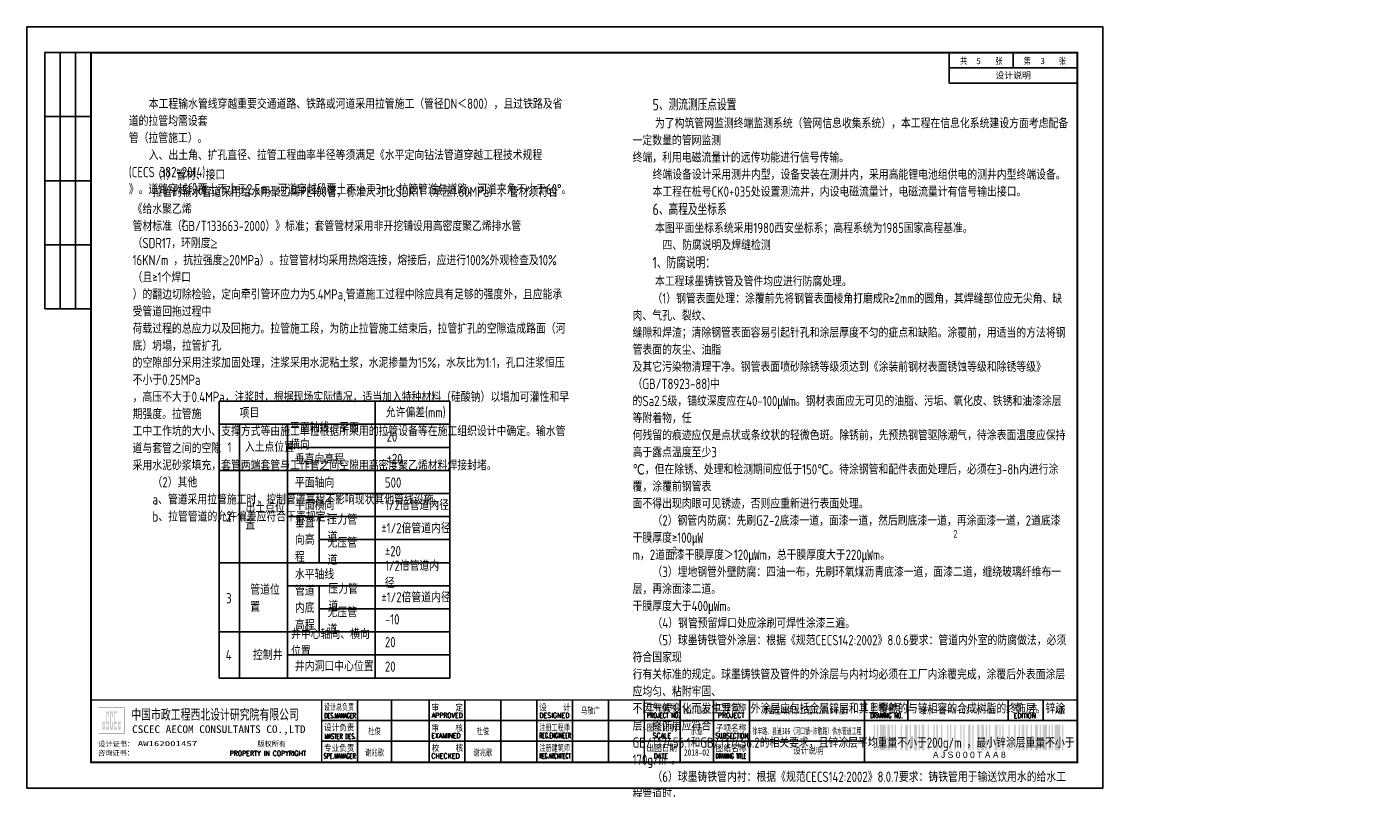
# Model space of a CAD drawing. Extents: x 1127268 to 1130781, y 3481600 to 3481905.
# Tile 3 of 5: x 1129035 to 1129560, y 3481600 to 3481897. Entities that reach past the tile are written whole.
import ezdxf
from ezdxf.enums import TextEntityAlignment as Align

# ---------------------------------------------------------------- set-up
doc = ezdxf.new("R2010")
doc.units = 0
doc.layers.get('0').update_dxf_attribs({"linetype": 'CONTINUOUS'})
doc.layers.add('GPSCOMMON', color=7, linetype='CONTINUOUS')
doc.layers.add('标注', color=7, linetype='CONTINUOUS', lineweight=25)
doc.styles.add('gpshz', font='tssdeng.shx', dxfattribs={"width": 0.8, "height": 2.5, "bigfont": 'hztxt.shx'})
doc.styles.get("Standard").update_dxf_attribs({"font": 'hztxt_e.shx', "bigfont": 'hztxt.shx'})
doc.styles.add('图签', font='txt', dxfattribs={"width": 0.66})
doc.styles.add('图签 1', font='romanc.shx', dxfattribs={"width": 0.8})
doc.styles.add('图签1', font='romanc.shx', dxfattribs={"width": 0.8})
doc.styles.add('宋体', font='txt')

# ---------------------------------------------------------------- blocks, each defined once
blk = doc.blocks.new('*U6')
at = {"linetype": 'Continuous'}
h = blk.add_hatch(color=0, dxfattribs=at)
h.paths.add_polyline_path([(30.15, 24.21), (30.15, 23.67), (29.79, 23.67), (29.79, 25.06), (30.15, 25.06), (30.15, 24.58), (30.49, 24.58), (30.49, 25.94), (29.45, 25.94), (29.45, 22.84), (30.49, 22.84), (30.49, 24.21)])
h.paths.add_polyline_path([(30.83, 24.21), (30.83, 22.84), (32.1, 22.84), (32.1, 25.94), (31.17, 25.94), (31.17, 29.16), (31.76, 29.16), (31.76, 27.64), (32.1, 27.64), (32.1, 29.98), (30.83, 29.98), (30.83, 25.06), (31.76, 25.06), (31.76, 23.67), (31.17, 23.67), (31.17, 24.21)])
h.paths.add_polyline_path([(33.25, 25.94), (33.25, 23.67), (32.78, 23.67), (32.78, 29.16), (33.25, 29.16), (33.25, 27.64), (33.59, 27.64), (33.59, 29.98), (32.44, 29.98), (32.44, 22.84), (33.59, 22.84), (33.59, 25.94)])
h.paths.add_polyline_path([(35.22, 29.98), (33.93, 29.98), (33.93, 22.84), (35.22, 22.84), (35.22, 23.67), (34.27, 23.67), (34.27, 25.06), (35.22, 25.06), (35.22, 25.94), (34.27, 25.94), (34.27, 29.16), (35.22, 29.16)])
h.paths.add_polyline_path([(36.25, 24.21), (36.25, 23.67), (35.9, 23.67), (35.9, 25.06), (36.25, 25.06), (36.25, 24.58), (36.59, 24.58), (36.59, 25.94), (35.56, 25.94), (35.56, 22.84), (36.59, 22.84), (36.59, 24.21)])
at = {"color": 0}
for p, q in [((7, 287), (7, 187)), ((25, 287), (7, 287)), ((13, 287), (13, 187)), ((19, 287), (19, 187)), ((360, 275), (360, 287)), ((385, 281), (385, 287)), ((410, 275), (410, 287)), ((360, 281), (410, 281)), ((360, 275), (410, 275)), ((25, 262), (7, 262)), ((25, 237), (7, 237)), ((25, 212), (7, 212)), ((25, 187), (7, 187)), ((129, 10.34), (129, 34.34)), ((142.36, 10.34), (142.36, 34.34)), ((157, 10.34), (157, 34.34)), ((171, 10.34), (171, 34.34)), ((185, 10.34), (185, 34.34)), ((199, 10.34), (199, 34.34)), ((213, 10.34), (213, 34.34)), ((227, 10.34), (227, 34.34)), ((255, 10.34), (255, 34.34)), ((268, 10.34), (268, 34.34)), ((282, 10.34), (282, 34.34)), ((327, 34.34), (327, 26.34)), ((343.88, 34.34), (343.88, 26.34)), ((383.01, 26.34), (383.01, 34.34)), ((396.62, 26.34), (396.62, 34.34)), ((115, 26.34), (330, 26.34)), ((327, 26.34), (410, 26.34)), ((327, 10.34), (327, 26.34)), ((115, 18.34), (327, 18.34))]:
    blk.add_line(p, q, dxfattribs=at)
blk.add_lwpolyline([(0, 0), (420, 0), (420, 297), (0, 297)], close=True, dxfattribs=at)
for points, const_width in [([(410, 10), (410, 287), (25, 287), (25, 10), (410, 10)], 0.75), ([(25, 34.34), (410, 34.34)], 0.5), ([(115, 10.34), (115, 34.34)], 0.5), ([(241, 10.34), (241, 34.34)], 0.5), ([(327, 10.34), (327, 26.34)], 0.35), ([(327, 26.34), (410, 26.34)], 0.35)]:
    blk.add_lwpolyline(points, dxfattribs=dict(at, const_width=const_width))
at = {"color": 0, "linetype": 'Continuous', "const_width": 0.107}
blk.add_lwpolyline([(28, 21.34), (38, 21.34), (38, 31.34), (28, 31.34)], close=True, dxfattribs=at)
at = {"color": 0}
for points in [[(330.54, 14.73), (330.54, 24.73), (331.09, 14.73), (331.09, 24.73)], [(331.74, 14.73), (331.74, 24.73), (332.29, 14.73), (332.29, 24.73)], [(332.94, 14.73), (332.94, 24.73), (335.14, 14.73), (335.14, 24.73)], [(335.79, 14.73), (335.79, 24.73), (336.89, 14.73), (336.89, 24.73)], [(337.54, 14.73), (337.54, 24.73), (338.09, 14.73), (338.09, 24.73)], [(338.74, 14.73), (338.74, 24.73), (339.29, 14.73), (339.29, 24.73)], [(341.04, 14.73), (341.04, 24.73), (341.59, 14.73), (341.59, 24.73)], [(342.79, 14.73), (342.79, 24.73), (343.89, 14.73), (343.89, 24.73)], [(344.54, 14.73), (344.54, 24.73), (345.09, 14.73), (345.09, 24.73)], [(346.29, 14.73), (346.29, 24.73), (347.39, 14.73), (347.39, 24.73)], [(348.04, 14.73), (348.04, 24.73), (348.59, 14.73), (348.59, 24.73)], [(349.24, 14.73), (349.24, 24.73), (350.34, 14.73), (350.34, 24.73)], [(351.54, 14.73), (351.54, 24.73), (352.09, 14.73), (352.09, 24.73)], [(353.84, 14.73), (353.84, 24.73), (354.39, 14.73), (354.39, 24.73)], [(355.04, 14.73), (355.04, 24.73), (355.59, 14.73), (355.59, 24.73)], [(356.79, 14.73), (356.79, 24.73), (357.34, 14.73), (357.34, 24.73)], [(359.09, 14.73), (359.09, 24.73), (359.64, 14.73), (359.64, 24.73)], [(360.29, 14.73), (360.29, 24.73), (360.84, 14.73), (360.84, 24.73)], [(362.04, 14.73), (362.04, 24.73), (362.59, 14.73), (362.59, 24.73)], [(364.34, 14.73), (364.34, 24.73), (364.89, 14.73), (364.89, 24.73)], [(365.54, 14.73), (365.54, 24.73), (366.09, 14.73), (366.09, 24.73)], [(367.29, 14.73), (367.29, 24.73), (368.39, 14.73), (368.39, 24.73)], [(369.04, 14.73), (369.04, 24.73), (369.59, 14.73), (369.59, 24.73)], [(370.79, 14.73), (370.79, 24.73), (371.89, 14.73), (371.89, 24.73)], [(372.54, 14.73), (372.54, 24.73), (373.64, 14.73), (373.64, 24.73)], [(374.29, 14.73), (374.29, 24.73), (374.84, 14.73), (374.84, 24.73)], [(375.49, 14.73), (375.49, 24.73), (376.04, 14.73), (376.04, 24.73)], [(377.79, 14.73), (377.79, 24.73), (378.89, 14.73), (378.89, 24.73)], [(379.54, 14.73), (379.54, 24.73), (380.09, 14.73), (380.09, 24.73)], [(380.74, 14.73), (380.74, 24.73), (381.29, 14.73), (381.29, 24.73)], [(383.04, 14.73), (383.04, 24.73), (383.59, 14.73), (383.59, 24.73)], [(385.34, 14.73), (385.34, 24.73), (385.89, 14.73), (385.89, 24.73)], [(387.09, 14.73), (387.09, 24.73), (387.64, 14.73), (387.64, 24.73)], [(388.29, 14.73), (388.29, 24.73), (389.39, 14.73), (389.39, 24.73)], [(390.04, 14.73), (390.04, 24.73), (390.59, 14.73), (390.59, 24.73)], [(391.79, 14.73), (391.79, 24.73), (392.34, 14.73), (392.34, 24.73)], [(393.54, 14.73), (393.54, 24.73), (394.64, 14.73), (394.64, 24.73)], [(395.29, 14.73), (395.29, 24.73), (395.84, 14.73), (395.84, 24.73)], [(396.49, 14.73), (396.49, 24.73), (398.14, 14.73), (398.14, 24.73)], [(398.79, 14.73), (398.79, 24.73), (399.34, 14.73), (399.34, 24.73)], [(399.99, 14.73), (399.99, 24.73), (400.54, 14.73), (400.54, 24.73)], [(401.19, 14.73), (401.19, 24.73), (403.39, 14.73), (403.39, 24.73)], [(404.04, 14.73), (404.04, 24.73), (404.59, 14.73), (404.59, 24.73)], [(404.59, 14.73), (404.59, 24.73), (404.59, 14.73), (404.59, 24.73)], [(404.59, 14.73), (404.59, 24.73), (404.59, 14.73), (404.59, 24.73)], [(404.59, 14.73), (404.59, 24.73), (404.59, 14.73), (404.59, 24.73)], [(404.59, 14.73), (404.59, 24.73), (404.59, 14.73), (404.59, 24.73)], [(404.59, 14.73), (404.59, 24.73), (404.59, 14.73), (404.59, 24.73)], [(404.59, 14.73), (404.59, 24.73), (404.59, 14.73), (404.59, 24.73)], [(404.59, 14.73), (404.59, 24.73), (404.59, 14.73), (404.59, 24.73)], [(404.59, 14.73), (404.59, 24.73), (404.59, 14.73), (404.59, 24.73)], [(404.59, 14.73), (404.59, 24.73), (404.59, 14.73), (404.59, 24.73)], [(404.59, 14.73), (404.59, 24.73), (404.59, 14.73), (404.59, 24.73)], [(404.59, 14.73), (404.59, 24.73), (404.59, 14.73), (404.59, 24.73)], [(404.59, 14.73), (404.59, 24.73), (404.59, 14.73), (404.59, 24.73)], [(404.59, 14.73), (404.59, 24.73), (404.59, 14.73), (404.59, 24.73)], [(404.59, 14.73), (404.59, 24.73), (404.59, 14.73), (404.59, 24.73)], [(404.59, 14.73), (404.59, 24.73), (404.59, 14.73), (404.59, 24.73)], [(404.59, 14.73), (404.59, 24.73), (404.59, 14.73), (404.59, 24.73)], [(404.59, 14.73), (404.59, 24.73), (404.59, 14.73), (404.59, 24.73)]]:
    blk.add_solid(points, dxfattribs=at)
at = {"color": 0, "linetype": 'Continuous'}
for s, height, style, width, p in [('共       张', 2.5, '图签', 0.8, (364.26, 282.49)), ('第       张', 2.5, '图签', 0.8, (389.04, 282.49)), ('设计总负责', 2.5, '图签', 0.67, (115.98, 30.39)), ('审    定', 2.5, '图签', 0.85, (157.92, 30.22)), ('设    计', 2.5, '图签', 0.85, (199.94, 30.25)), ('工程编号', 2.5, '图签', 0.85, (241.94, 30.2)), ('工程名称', 2.5, '图签', 0.85, (268.91, 30.22)), ('图纸编号', 2.5, '图签', 0.85, (329.28, 30.36)), ('版  本', 2.5, '图签', 0.85, (385.33, 30.27)), ('中国市政工程西北设计研究院有限公司', 4, '图签', 0.74, (40.74, 26.71)), ('DES.MANAGER', 2, '图签1', 0.55, (116.1, 27.26)), ('APPROVED', 2, '图签 1', 0.75, (158.02, 27.38)), ('DESIGNED', 2, '图签 1', 0.78, (199.99, 27.38)), ('PROJECT NO.', 2, '图签 1', 0.6, (241.93, 27.38)), ('PROJECT', 2, '图签 1', 0.8, (269.68, 27.39)), ('DRAWING NO.', 2, '图签 1', 0.59, (329.18, 27.29)), ('EDITION', 2, '图签 1', 0.75, (385.15, 27.26)), ('CSCEC AECOM CONSULTANTS CO.,LTD', 3, '图签', 1.07, (41.06, 21.47)), ('设计负责', 2.5, '图签', 0.85, (115.98, 22.4)), ('MASTER DES.', 2, '图签1', 0.57, (116.21, 19.2)), ('EXAMINED', 2, '图签 1', 0.79, (157.88, 19.46)), ('审    核', 2.5, '图签', 0.85, (157.92, 22.21)), ('注册工程师', 2.5, '图签', 0.68, (200, 22.38)), ('REG.ENGINEER', 2, '图签 1', 0.53, (199.98, 19.5)), ('图纸比例', 2.5, '图签', 0.85, (241.94, 22.31)), ('SCALE', 2, '图签 1', 0.8, (244.22, 19.48)), ('SUBSECTION', 2, '图签 1', 0.64, (268.76, 19.39)), ('子项名称', 2.5, '图签', 0.85, (268.88, 22.24)), ('专业负责', 2.5, '图签', 0.85, (115.95, 14.38)), ('校    核', 2.5, '图签', 0.85, (158, 14.42)), ('注册建筑师', 2.5, '图签', 0.68, (200.02, 14.45)), ('出图日期', 2.5, '图签', 0.85, (241.87, 14.4)), ('图纸名称', 2.5, '图签', 0.85, (268.91, 14.33)), ('PROPERTY IN COPYRIGHT', 2, '图签 1', 0.8, (79.11, 12.55)), ('SPE.MANAGER', 2, '图签 1', 0.56, (115.81, 11.53)), ('CHECKED', 2, '图签 1', 0.85, (157.85, 11.55)), ('REG.ARCHITECT', 2, '图签 1', 0.5, (199.98, 11.52)), ('DATE', 2, '图签 1', 0.8, (244.61, 11.52)), ('DRAWING TITLE', 2, '图签 1', 0.5, (268.86, 11.53))]:
    blk.add_text(s, height=height, dxfattribs=dict(at, style=style, width=width)).set_placement(p)
at = {"color": 0, "linetype": 'Continuous', "style": '图签'}
for s, p in [('设计证书：', (27.85, 16.24)), ('版权所有', (89.96, 16.29)), ('咨询证书：', (27.76, 12.7))]:
    blk.add_text(s, height=2, dxfattribs=at).set_placement(p)
at = {"color": 0}
blk.add_text('A J S 0 0 0 T A A 8 ', height=2.5, dxfattribs=at).set_placement((368.31, 14.23), align=Align.TOP_CENTER)
at = {"color": 0, "linetype": 'Continuous', "style": '图签', "flags": 8}
for tag, width, p, p2 in [('设计总负责', 0.611046, (130.25, 28.99), (141.11, 28.99)), ('工程名称', 2.988281, (283.25, 28.99), (325.75, 28.99)), ('图纸编号', 2.575163, (345.13, 28.99), (381.76, 28.99)), ('子项名称', 2.988281, (283.25, 20.99), (325.75, 20.99))]:
    blk.add_attdef(tag, text='', height=2.5, dxfattribs=dict(at, width=width)).set_placement(p, p2, align=Align.FIT)
at = {"color": 0, "linetype": 'Continuous', "ltscale": 0.055, "style": '图签', "flags": 8}
for tag, width, p, p2 in [('审定', 1.617188, (172.25, 28.99), (183.75, 28.99)), ('设计', 1.617188, (214.25, 28.99), (225.75, 28.99)), ('工程编号', 0.738284, (256.25, 28.99), (266.75, 28.99)), ('版本', 1.530605, (397.87, 28.99), (408.75, 28.99)), ('设计负责', 0.763807, (130.25, 20.99), (141.11, 20.99)), ('审核', 1.617188, (172.25, 20.99), (183.75, 20.99)), ('注册工程师', 0.646875, (214.25, 20.99), (225.75, 20.99)), ('图纸比例', 0.738284, (256.25, 20.99), (266.75, 20.99)), ('专业负责', 0.763807, (130.25, 12.65), (141.11, 12.65)), ('校核', 1.617188, (172.25, 12.65), (183.75, 12.65)), ('注册建筑师', 0.646875, (214.25, 12.65), (225.75, 12.65)), ('出图日期', 0.738284, (256.25, 12.65), (266.75, 12.65))]:
    blk.add_attdef(tag, text='', height=2.5, dxfattribs=dict(at, width=width)).set_placement(p, p2, align=Align.FIT)
at = {"color": 0, "linetype": 'Continuous', "style": '图签'}
for tag, p, width in [('设计证书', (43.26, 16.37), 1.55), ('咨询证书', (43.26, 12.88), 0.9)]:
    blk.add_attdef(tag, p, '', height=2, dxfattribs=dict(at, width=width))
at = {"color": 0, "linetype": 'Continuous', "style": '图签', "width": 0.85}
for tag, height, p in [('图纸名称_1_1', 2.5, (305.02, 13.35)), ('图纸名称_2_1', 2.2, (305.02, 15.12)), ('图纸名称_2_2', 2.2, (305.02, 11.51))]:
    blk.add_attdef(tag, text='', height=height, dxfattribs=at).set_placement(p, align=Align.CENTER)
blk = doc.blocks.new('20180504.1546594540')
at = {"color": 0}
blk.add_line((1129419.69, 3481881.24), (1129419.69, 3481887.24), dxfattribs=at)
at = {"layer": 'GPSCOMMON'}
for p, q in [((1129109.72, 3481751.18), (1129121.57, 3481751.18)), ((1129109.72, 3481751.18), (1129109.72, 3481742.18)), ((1129121.57, 3481751.18), (1129136.41, 3481751.18)), ((1129136.41, 3481751.18), (1129143.37, 3481751.18)), ((1129143.37, 3481751.18), (1129170.6, 3481751.18)), ((1129170.6, 3481751.18), (1129199.73, 3481751.18)), ((1129170.6, 3481751.18), (1129170.6, 3481742.18)), ((1129199.73, 3481751.18), (1129199.73, 3481724.18)), ((1129109.72, 3481742.18), (1129121.57, 3481742.18)), ((1129109.72, 3481742.18), (1129109.72, 3481733.18)), ((1129117.62, 3481742.18), (1129117.62, 3481724.18)), ((1129121.57, 3481742.18), (1129136.41, 3481742.18)), ((1129136.41, 3481742.18), (1129143.37, 3481742.18)), ((1129136.41, 3481742.18), (1129136.41, 3481733.18)), ((1129136.41, 3481742.18), (1129143.37, 3481742.18)), ((1129143.37, 3481742.18), (1129170.6, 3481742.18)), ((1129170.6, 3481742.18), (1129199.73, 3481742.18)), ((1129170.6, 3481742.18), (1129170.6, 3481733.18)), ((1129109.72, 3481733.18), (1129109.72, 3481724.18)), ((1129136.41, 3481733.18), (1129143.37, 3481733.18)), ((1129136.41, 3481733.18), (1129136.41, 3481724.18)), ((1129143.37, 3481733.18), (1129170.6, 3481733.18)), ((1129170.6, 3481733.18), (1129199.73, 3481733.18)), ((1129170.6, 3481733.18), (1129170.6, 3481724.18)), ((1129109.72, 3481724.18), (1129121.57, 3481724.18)), ((1129109.72, 3481724.18), (1129109.72, 3481703.83)), ((1129109.72, 3481724.18), (1129121.57, 3481724.18)), ((1129117.62, 3481724.18), (1129117.62, 3481643.18)), ((1129121.57, 3481724.18), (1129136.41, 3481724.18)), ((1129121.57, 3481724.18), (1129136.41, 3481724.18)), ((1129136.41, 3481724.18), (1129170.6, 3481724.18)), ((1129136.41, 3481724.18), (1129136.41, 3481703.83)), ((1129136.41, 3481724.18), (1129143.37, 3481724.18)), ((1129143.37, 3481724.18), (1129170.6, 3481724.18)), ((1129170.6, 3481724.18), (1129199.73, 3481724.18)), ((1129170.6, 3481724.18), (1129170.6, 3481703.83)), ((1129170.6, 3481724.18), (1129199.73, 3481724.18)), ((1129199.73, 3481724.18), (1129199.73, 3481643.18)), ((1129109.72, 3481715.18), (1129109.72, 3481706.18)), ((1129136.41, 3481715.18), (1129143.37, 3481715.18)), ((1129136.41, 3481715.18), (1129136.41, 3481706.18)), ((1129143.37, 3481715.18), (1129170.6, 3481715.18)), ((1129170.6, 3481715.18), (1129199.73, 3481715.18)), ((1129170.6, 3481715.18), (1129170.6, 3481706.18)), ((1129109.72, 3481706.18), (1129109.72, 3481697.18)), ((1129136.41, 3481706.18), (1129143.37, 3481706.18)), ((1129136.41, 3481706.18), (1129136.41, 3481697.18)), ((1129143.37, 3481706.18), (1129170.6, 3481706.18)), ((1129148.78, 3481706.18), (1129148.78, 3481697.18)), ((1129170.6, 3481706.18), (1129199.73, 3481706.18)), ((1129170.6, 3481706.18), (1129170.6, 3481697.18)), ((1129109.72, 3481697.18), (1129109.72, 3481688.18)), ((1129136.41, 3481697.18), (1129136.41, 3481688.18)), ((1129148.78, 3481697.18), (1129170.6, 3481697.18)), ((1129148.78, 3481697.18), (1129148.78, 3481688.18)), ((1129170.6, 3481697.18), (1129199.73, 3481697.18)), ((1129170.6, 3481697.18), (1129170.6, 3481688.18)), ((1129109.72, 3481688.18), (1129121.57, 3481688.18)), ((1129109.72, 3481688.18), (1129109.72, 3481679.18)), ((1129121.57, 3481688.18), (1129136.41, 3481688.18)), ((1129136.41, 3481688.18), (1129143.37, 3481688.18)), ((1129136.41, 3481688.18), (1129136.41, 3481679.18)), ((1129143.37, 3481688.18), (1129170.6, 3481688.18)), ((1129170.6, 3481688.18), (1129199.73, 3481688.18)), ((1129170.6, 3481688.18), (1129170.6, 3481679.18)), ((1129109.72, 3481679.18), (1129109.72, 3481670.18)), ((1129136.41, 3481679.18), (1129143.37, 3481679.18)), ((1129136.41, 3481679.18), (1129136.41, 3481670.18)), ((1129143.37, 3481679.18), (1129170.6, 3481679.18)), ((1129148.78, 3481679.18), (1129148.78, 3481670.18)), ((1129170.6, 3481679.18), (1129199.73, 3481679.18)), ((1129170.6, 3481679.18), (1129170.6, 3481670.18)), ((1129109.72, 3481670.18), (1129109.72, 3481661.18)), ((1129136.41, 3481670.18), (1129136.41, 3481661.18)), ((1129148.78, 3481670.18), (1129170.6, 3481670.18)), ((1129148.78, 3481670.18), (1129148.78, 3481661.18)), ((1129170.6, 3481670.18), (1129199.73, 3481670.18)), ((1129170.6, 3481670.18), (1129170.6, 3481661.18)), ((1129109.72, 3481661.18), (1129121.57, 3481661.18)), ((1129109.72, 3481661.18), (1129109.72, 3481652.18)), ((1129121.57, 3481661.18), (1129136.41, 3481661.18)), ((1129136.41, 3481661.18), (1129143.37, 3481661.18)), ((1129136.41, 3481661.18), (1129136.41, 3481652.18)), ((1129143.37, 3481661.18), (1129170.6, 3481661.18)), ((1129170.6, 3481661.18), (1129188.85, 3481661.18)), ((1129170.6, 3481661.18), (1129170.6, 3481652.18)), ((1129170.6, 3481661.18), (1129199.73, 3481661.18)), ((1129109.72, 3481652.18), (1129109.72, 3481643.18)), ((1129136.41, 3481652.18), (1129143.37, 3481652.18)), ((1129136.41, 3481652.18), (1129136.41, 3481643.18)), ((1129143.37, 3481652.18), (1129170.6, 3481652.18)), ((1129170.6, 3481652.18), (1129199.73, 3481652.18)), ((1129170.6, 3481652.18), (1129170.6, 3481643.18)), ((1129170.6, 3481652.18), (1129199.73, 3481652.18)), ((1129109.72, 3481643.18), (1129199.73, 3481643.18))]:
    blk.add_line(p, q, dxfattribs=at)
ref = blk.add_blockref('*U6', (1129034.69, 3481600.24), dxfattribs=at)
ref.add_attrib('版本', 'A版', dxfattribs={"layer": '0', "color": 0, "height": 2.5, "style": '图签', "width": 0.7, "flags": 8}).set_placement((1129438, 3481629.23), align=Align.CENTER)
ref.add_attrib('图纸编号', '给水－施－A－03－水－01', dxfattribs={"layer": '0', "color": 0, "height": 2.5, "style": '图签', "width": 0.7, "flags": 8}).set_placement((1129398.14, 3481629.23), align=Align.CENTER)
ref.add_attrib('子项名称', '徐丰路、县道306（河口镇~沛敬路）供水管道工程', dxfattribs={"layer": '0', "color": 0, "height": 2.5, "style": '图签', "width": 0.540305, "flags": 8}).set_placement((1129317.94, 3481621.23), (1129360.44, 3481621.23), align=Align.FIT)
ref.add_attrib('工程名称', '沛县区域供水工程（2018年度）', dxfattribs={"layer": '0', "color": 0, "height": 2.5, "style": '图签', "width": 0.7, "flags": 8}).set_placement((1129339.19, 3481629.23), align=Align.CENTER)
ref.add_attrib('出图日期', '2018-02', dxfattribs={"layer": '0', "color": 0, "height": 2.5, "style": '图签', "width": 0.7, "flags": 8}).set_placement((1129296.19, 3481612.89), align=Align.CENTER)
ref.add_attrib('图纸比例', '示意', dxfattribs={"layer": '0', "color": 0, "height": 2.5, "style": '图签', "width": 0.7, "flags": 8}).set_placement((1129296.19, 3481621.23), align=Align.CENTER)
ref.add_attrib('工程编号', '2017-JS037', dxfattribs={"layer": '0', "color": 0, "height": 2.5, "style": '图签', "width": 0.587346, "flags": 8}).set_placement((1129290.94, 3481629.23), (1129301.44, 3481629.23), align=Align.FIT)
ref.add_attrib('设计', '马敬广', dxfattribs={"layer": '0', "color": 0, "height": 2.5, "style": '图签', "width": 0.7, "flags": 8}).set_placement((1129254.69, 3481629.23), align=Align.CENTER)
ref.add_attrib('校核', '谢兆歌', dxfattribs={"layer": '0', "color": 0, "height": 2.5, "style": '图签', "width": 0.7, "flags": 8}).set_placement((1129212.69, 3481612.89), align=Align.CENTER)
ref.add_attrib('审核', '杜俊', dxfattribs={"layer": '0', "color": 0, "height": 2.5, "style": '图签', "width": 0.7, "flags": 8}).set_placement((1129212.69, 3481621.23), align=Align.CENTER)
ref.add_attrib('专业负责', '谢兆歌', dxfattribs={"layer": '0', "color": 0, "height": 2.5, "style": '图签', "width": 0.7, "flags": 8}).set_placement((1129170.37, 3481612.89), align=Align.CENTER)
ref.add_attrib('设计负责', '杜俊', dxfattribs={"layer": '0', "color": 0, "height": 2.5, "style": '图签', "width": 0.7, "flags": 8}).set_placement((1129170.37, 3481621.23), align=Align.CENTER)
ref.add_attrib('设计证书', 'AW162001457', (1129077.95, 3481616.61), dxfattribs={"layer": '0', "color": 0, "height": 2, "style": '图签', "width": 1.55})
ref.add_attrib('图纸名称_1_1', '设计说明', dxfattribs={"layer": '0', "color": 0, "height": 2.5, "style": '图签', "width": 0.85}).set_placement((1129339.72, 3481613.59), align=Align.CENTER)
at = {"style": '宋体'}
for s, p in [('5', (1129405.34, 3481882.72)), ('3', (1129430.34, 3481882.72))]:
    blk.add_text(s, height=2.5, dxfattribs=at).set_placement(p)
at = {"color": 7, "char_height": 4, "width": 170, "attachment_point": 1, "style": 'gpshz'}
for s, insert in [('    {\\C1;本工程输水管线穿越重要交通道路、铁路或河道采用拉管施工（管径\\Ftssdeng|c0;DN\\Ftssdeng,hztxt|c134;＜\\Ftssdeng|c0;800\\Ftssdeng,hztxt|c134;），且过铁路及省道的拉管均需设套\\P管（拉管施工）。\\Ftssdeng|c134;\\P    \\Ftssdeng,hztxt|c134;入、出土角、扩孔直径、拉管工程曲率半径等须满足《水平定向钻法管道穿越工程技术规程(CECS 382-2014)\\P》。道路穿越段覆土不小于\\Ftssdeng|c0;2.5m\\Ftssdeng,hztxt|c134;，河道穿越段覆土不小于\\Ftssdeng|c0;3m\\Ftssdeng,hztxt|c134;；拉管管道与道路、河道夹角不小于\\Ftssdeng|c0;60°\\Ftssdeng,hztxt|c134;。}', (1129074.46, 3481869.27)), ('    {\\Ftssdeng|c134;\\H1.125x;\\C256;5\\Ftssdeng,hztxt|c134;、测流测压点设置\\Ftssdeng|c134;\\P    \\Ftssdeng,hztxt|c134;\\H0.8889x;为了构筑管网监测终端监测系统（管网信息收集系统），本工程在信息化系统建设方面考虑配备一定数量的管网监测\\P终端，利用电磁流量计的远传功能进行信号传输。\\Ftssdeng|c134;\\P    \\Ftssdeng,hztxt|c134;\\C1;终端设备设计采用测井内型，设备安装在测井内，采用高能锂电池组供电的测井内型终端设备。\\Ftssdeng|c134;\\C256;\\P    \\Ftssdeng,hztxt|c134;\\C1;本工程在桩号\\Ftssdeng|c134;C\\Ftssdeng|c0;K\\Ftssdeng|c134;0\\Ftssdeng|c0;+0\\Ftssdeng|c134;35\\Ftssdeng,hztxt|c134;处设置测流井，内设电磁流量计，电磁流量计有信号输出接口。\\Ftssdeng|c134;\\P    \\H1.125x;\\C256;6\\Ftssdeng,hztxt|c134;、高程及坐标系\\Ftssdeng|c134;\\P    \\Ftssdeng,hztxt|c134;\\H0.8889x;本图平面坐标系统采用\\Ftssdeng|c0;1980\\Ftssdeng,hztxt|c134;西安坐标系；高程系统为\\Ftssdeng|c0;1985\\Ftssdeng,hztxt|c134;国家高程基准。\\Ftssdeng|c134;\\P      \\Ftssdeng,hztxt|c134;四、防腐说明及焊缝检测\\Ftssdeng|c134;\\P    \\H1.125x;1\\Ftssdeng,hztxt|c134;、防腐说明：\\Ftssdeng|c134;\\P    \\Ftssdeng,hztxt|c134;\\H0.889x;本工程球墨铸铁管及管件均应进行防腐处理。\\Ftssdeng|c134;\\P    \\Ftssdeng,hztxt|c134;（\\Ftssdeng|c0;1\\Ftssdeng,hztxt|c134;）钢管表面处理：涂覆前先将钢管表面棱角打磨成\\Ftssdeng|c0;R\\Ftssdeng,hztxt|c134;≥\\Ftssdeng|c0;2mm\\Ftssdeng,hztxt|c134;的圆角，其焊缝部位应无尖角、缺肉、气孔、裂纹、\\P缝隙和焊渣；清除钢管表面容易引起针孔和涂层厚度不匀的疵点和缺陷。涂覆前，用适当的方法将钢管表面的灰尘、油脂\\P及其它污染物清理干净。钢管表面喷砂除锈等级须达到《涂装前钢材表面锈蚀等级和除锈等级》（\\Ftssdeng|c0;GB/T8923-88)\\Ftssdeng,hztxt|c134;中\\P的\\Ftssdeng|c0;Sa2.5\\Ftssdeng,hztxt|c134;级，锚纹深度应在\\Ftssdeng|c161;40-100㎼m\\Ftssdeng,hztxt|c134;。钢材表面应无可见的油脂、污垢、氧化皮、铁锈和油漆涂层等附着物，任\\P何残留的痕迹应仅是点状或条纹状的轻微色斑。除锈前，先预热钢管驱除潮气，待涂表面温度应保持高于露点温度至少\\Ftssdeng|c0;3\\Ftssdeng,hztxt|c134;\\H0.9999x;\\P℃，但在除锈、处理和检测期间应低于\\Ftssdeng|c0;150\\Ftssdeng,hztxt|c134;℃。待涂钢管和配件表面处理后，必须在\\Ftssdeng|c0;3-8h\\Ftssdeng,hztxt|c134;内进行涂覆，涂覆前钢管表\\P面不得出现肉眼可见锈迹，否则应重新进行表面处理。\\Ftssdeng|c134;\\P    \\Ftssdeng,hztxt|c134;（\\Ftssdeng|c0;2\\Ftssdeng,hztxt|c134;）钢管内防腐：先刷\\Ftssdeng|c0;GZ-2\\Ftssdeng,hztxt|c134;底漆一道，面漆一道，然后刷底漆一道，再涂面漆一道，\\Ftssdeng|c0;2\\Ftssdeng,hztxt|c134;道底漆干膜厚度\\H0.9999x;≥\\Ftssdeng|c0;100\\Ftssdeng|c161;㎼\\Pm\\Ftssdeng,hztxt|c134;\\H0.9999x;，\\Ftssdeng|c0;2\\Ftssdeng,hztxt|c134;道面漆干膜厚度＞\\Ftssdeng|c0;120\\Ftssdeng|c161;㎼m\\Ftssdeng,hztxt|c134;\\H0.9999x;，总干膜厚度大于\\Ftssdeng|c0;220\\Ftssdeng|c161;㎼m\\Ftssdeng,hztxt|c134;\\H0.9999x;。\\P    \\H0.9999x;（\\Ftssdeng|c0;3\\Ftssdeng,hztxt|c134;）埋地钢管外壁防腐：四油一布，先刷环氧煤沥青底漆一道，面漆二道，缠绕玻璃纤维布一层，再涂面漆二道。\\P干膜厚度大于\\Ftssdeng|c0;400\\Ftssdeng|c161;㎼m\\Ftssdeng,hztxt|c134;\\H0.9999x;。\\Ftssdeng|c134;\\P    \\Ftssdeng,hztxt|c134;（\\Ftssdeng|c0;4\\Ftssdeng,hztxt|c134;）钢管预留焊口处应涂刷可焊性涂漆三遍。\\Ftssdeng|c134;\\P    \\Ftssdeng,hztxt|c134;（\\Ftssdeng|c0;5\\Ftssdeng,hztxt|c134;）球墨铸铁管外涂层：根据《规范\\Ftssdeng|c0;CECS142:2002\\Ftssdeng,hztxt|c134;》\\Ftssdeng|c0;8.0.6\\Ftssdeng,hztxt|c134;要求：管道内外室的防腐做法，必须符合国家现\\P行有关标准的规定。球墨铸铁管及管件的外涂层与内衬均必须在工厂内涂覆完成，涂覆后外表面涂层应均匀、粘附牢固、\\P不因气候变化而发生异常。外涂层应包括金属锌层和其上覆盖的与锌相容的合成树脂的终饰层。锌涂层、终饰层应符合\\P\\Ftssdeng|c0;GB/T17456.1\\Ftssdeng,hztxt|c134;和\\Ftssdeng|c0;GB/T17456.2\\Ftssdeng,hztxt|c134;的相关要求，且锌涂层平均重量不小于\\Ftssdeng|c0;200g/m\\Ftssdeng|c134; \\Ftssdeng,hztxt|c134;，最小锌涂层重量不小于\\P\\Ftssdeng|c0;170g/m\\Ftssdeng|c134; \\Ftssdeng,hztxt|c134;。\\Ftssdeng|c134;\\P    \\Ftssdeng,hztxt|c134;（\\Ftssdeng|c0;6\\Ftssdeng,hztxt|c134;）球墨铸铁管内衬：根据《规范\\Ftssdeng|c0;CECS142:2002\\Ftssdeng,hztxt|c134;》\\Ftssdeng|c0;8.0.7\\Ftssdeng,hztxt|c134;要求：铸铁管用于输送饮用水的给水工程管道时，\\P其内防腐材料必须符合国家现行有\\H1.001x;关卫生标准的要求，确保对人体健康无害。球墨铸铁管及水泥砂浆内衬是覆盖整个直管\\P内表面的一层致密、均匀的内层。涂覆内衬之前，金属表面不应有松散杂质、油或润滑剂。水泥砂浆混合物应包括水泥、\\P砂子、水。在按\\Ftssdeng|c0;GB/T17671\\Ftssdeng,hztxt|c134;进行测量时，水泥砂浆在养生\\Ftssdeng|c0;28\\Ftssdeng,hztxt|c134;天后的抗压强度不小于\\Ftssdeng|c0;50MPa\\Ftssdeng,hztxt|c134;。水泥砂浆内衬应符合\\P\\Ftssdeng|c0;GB/T17457-2009\\Ftssdeng,hztxt|c134;的相关要求。}', (1129271.11, 3481869.16)), ('    {\\C1;（\\Ftssdeng|c0;1\\Ftssdeng,hztxt|c134;）管材、接口\\Ftssdeng|c134;\\P    \\Ftssdeng,hztxt|c134;拉管的输水管道采用给水用聚乙烯\\Ftssdeng|c0;PE100\\Ftssdeng,hztxt|c134;管，标准尺寸比\\Ftssdeng|c0;SDR11\\Ftssdeng,hztxt|c134;（承压\\Ftssdeng|c0;1.60MPa\\Ftssdeng,hztxt|c134;），管材须符合《给水聚乙烯\\P管材标准（\\Ftssdeng|c0;GB/T133663-2000\\Ftssdeng,hztxt|c134;）》标准；\\C256;套管管材采用非开挖铺设用高密度聚乙烯排水管（SDR\\Ftssdeng,hztxt|c186;17\\Ftssdeng,hztxt|c134;，环刚度\\fTimes New Roman|b0|i0|c0|p18;≥\\P\\Ftssdeng,hztxt|c134;16KN/m ，抗拉强度\\fTimes New Roman|b0|i0|c0|p18;≥\\Ftssdeng,hztxt|c134;20MPa）。拉管管材均\\C1;采用热熔连接，熔接后，应进行\\Ftssdeng|c0;100%\\Ftssdeng,hztxt|c134;外观检查及\\Ftssdeng|c0;10%\\Ftssdeng,hztxt|c134;（且≥\\Ftssdeng|c0;1\\Ftssdeng,hztxt|c134;个焊口\\P）的翻边切除检验，定向牵引管环应力为\\Ftssdeng|c0;5.4MPa\\Ftssdeng|c134;,\\Ftssdeng,hztxt|c134;管道施工过程中除应具有足够的强度外，且应能承受管道回拖过程中\\P荷载过程的总应力以及回拖力。拉管施工段，为防止拉管施工结束后，拉管扩孔的空隙造成路面（河底）坍塌，拉管扩孔\\P的空隙部分采用注浆加固处理，注浆采用水泥粘土浆，水泥掺量为\\Ftssdeng|c0;15%\\Ftssdeng,hztxt|c134;，水灰比为\\Ftssdeng|c0;1:1\\Ftssdeng,hztxt|c134;，孔口注浆恒压不小于\\Ftssdeng|c0;0.25MPa\\P\\Ftssdeng,hztxt|c134;，高压不大于\\Ftssdeng|c0;0.4MPa\\Ftssdeng,hztxt|c134;，注浆时，根据现场实际情况，适当加入特种材料（硅酸钠）以增加可灌性和早期强度。拉管施\\P工中工作坑的大小、支撑方式等由施工单位根据所采用的拉管设备等在施工组织设计中确定。\\C256;输水管道与套管之间的空隙\\P采用水泥砂浆填充，套管两端套管与工作管之间空隙用高密度聚乙烯\\C1;材料焊接封堵。\\Ftssdeng|c134;\\P    \\Ftssdeng,hztxt|c134;\\C256;（\\Ftssdeng|c0;2\\Ftssdeng,hztxt|c134;）其他\\Ftssdeng|c134;\\P    \\Ftssdeng|c0;a\\Ftssdeng,hztxt|c134;、管道采用拉管施工时，控制管道高程不影响现状其他管线设施。\\Ftssdeng|c134;\\P    \\Ftssdeng|c0;b\\Ftssdeng,hztxt|c134;、拉管管道的允许偏差应符合下表规定：}', (1129075.95, 3481841.58))]:
    blk.add_mtext(s, dxfattribs=dict(at, insert=insert))
at = {"layer": 'GPSCOMMON', "color": 6, "char_height": 3, "width": 2.1188, "attachment_point": 4, "style": 'gpshz'}
for insert in [(1129094.94, 3481820.62), (1129396.29, 3481699.42), (1129286.7, 3481692.97)]:
    blk.add_mtext('{\\Ftssdeng|c134;2}', dxfattribs=dict(at, insert=insert))
at = {"layer": 'GPSCOMMON', "char_height": 4, "style": 'gpshz'}
for s, insert, width, attachment_point in [('项目', (1129117.75, 3481746.68), 33.8226, 4), ('允许偏差{\\Ftssdeng|c134;(mm)}', (1129174.74, 3481746.68), 29.69, 4), ('平面轴线、平面横向', (1129137.39, 3481737.67), 27.9391, 4), ('{\\Ftssdeng|c134;20}', (1129175.08, 3481737.39), 17.4037, 4), ('{\\Ftssdeng|c186;1}', (1129114.59, 3481733.19), 7.0556, 6), ('入土点位置', (1129119.76, 3481733.4), 19.2759, 4), ('垂直向高程', (1129139.29, 3481728.68), 19.6615, 4), ('{\\Ftssdeng|c134;±20}', (1129175.08, 3481728.68), 17.4037, 4), ('{\\C256;平面轴向}', (1129139.29, 3481719.47), 19.6615, 4), ('{\\Ftssdeng|c0;\\C256;500}', (1129174.43, 3481719.47), 17.4037, 4), ('{\\C256;平面横向}', (1129139.29, 3481710.68), 19.6615, 4), ('{\\Ftssdeng|c0;\\C256;1/2\\Ftssdeng,hztxt|c134;倍管道内径}', (1129174.43, 3481710.68), 26.2764, 4), ('2', (1129114.59, 3481706.15), 7.0556, 6), ('出土点位置', (1129120.01, 3481706.45), 16.2801, 4), ('{\\C256;压力管道}', (1129152.05, 3481701.68), 12.7, 4), ('{\\Ftssdeng|c0;\\C256;±1/2\\Ftssdeng,hztxt|c134;倍管道内径}', (1129173.05, 3481701.68), 26.7569, 4), ('{\\C256;垂直向高程}', (1129139.29, 3481697.18), 9.0138, 4), ('{\\C256;无压管道}', (1129152.05, 3481692.68), 12.7, 4), ('{\\Ftssdeng|c0;±20}', (1129174.43, 3481692.68), 17.4037, 4), ('{\\C256;水平轴线}', (1129139.29, 3481683.68), 19.6615, 4), ('{\\Ftssdeng|c134;1/2}倍管道内径', (1129174.43, 3481683.68), 22.9561, 4), ('{\\Ftssdeng|c0;\\C256;3}', (1129114.59, 3481674.29), 7.0556, 6), ('{\\C256;管道位置}', (1129121.88, 3481674.35), 11.7593, 4), ('{\\C256;压力管道}', (1129152.35, 3481674.68), 12.7, 4), ('{\\Ftssdeng|c0;±1/2}倍管道内径', (1129173.05, 3481674.68), 26.3253, 4), ('{\\C256;管道内底高程}', (1129139.29, 3481670.6), 8.9149, 4), ('{\\C256;无压管道}', (1129152.05, 3481665.51), 12.7, 4), ('{\\Ftssdeng|c0;-10}', (1129174.43, 3481666.1), 17.4037, 4), ('井中心轴向、横向位置', (1129137.8, 3481657.04), 32.7993, 4), ('{\\Ftssdeng|c0;20}', (1129174.43, 3481657.18), 17.4037, 4), ('{\\Ftssdeng|c0;\\C256;4}', (1129114.59, 3481652.18), 7.0556, 6), ('{\\C256;控制井}', (1129122.94, 3481652.18), 11.7593, 4), ('{\\C256;井内洞口中心位置}', (1129139.29, 3481647.8), 31.3134, 4), ('{\\Ftssdeng|c0;20}', (1129174.43, 3481647.63), 17.4037, 4)]:
    blk.add_mtext(s, dxfattribs=dict(at, insert=insert, width=width, attachment_point=attachment_point))
at = {"layer": '标注', "color": 7, "lineweight": -3, "style": '宋体'}
blk.add_text('设计说明', height=2.5, dxfattribs=at).set_placement((1129412.64, 3481877.1))

msp = doc.modelspace()

# ---------------------------------------------------------------- block references
at = {"layer": 'GPSCOMMON'}
msp.add_blockref('20180504.1546594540', (0, 0), dxfattribs=at)

doc.saveas('drawing.dxf')
